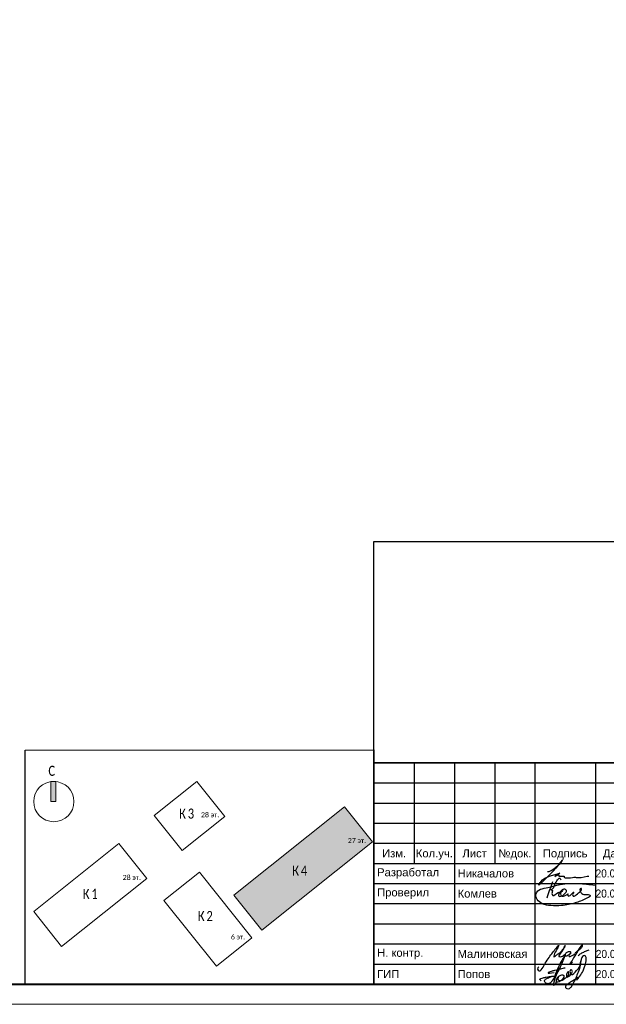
# Model space of a CAD drawing. Header units: millimetres. Extents: x -816133 to 919604, y 87941 to 147341.
# Tile 165 of 256: x 81166 to 95738, y 87941 to 112398. Entities that reach past the tile are written whole.
import ezdxf
from ezdxf.enums import TextEntityAlignment as Align

# ---------------------------------------------------------------- set-up
doc = ezdxf.new("R2010")
doc.units = ezdxf.units.MM
doc.layers.get('Defpoints').update_dxf_attribs({"color": 252})
for name, color, linetype, lineweight in [('DB CP Оформление', 7, 'Continuous', 25), ('Рамка', 7, 'Continuous', 18), ('Типовые аннотации', 252, 'Continuous', 5)]:
    doc.layers.add(name, color=color, linetype=linetype, lineweight=lineweight)
doc.layers.add('DB CP Подписи', color=7, linetype='Continuous', lineweight=25, true_color=0x0a45f5)
doc.layers.add('формат', color=250, linetype='Continuous')
doc.styles.add('Arial', font='arial.ttf', dxfattribs={"width": 0.9, "height": 699.9999999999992})
doc.styles.add('Calibri Light_10', font='calibril.ttf', dxfattribs={"height": 1})
doc.styles.add('Calibri Light_9', font='isocpeur.ttf', dxfattribs={"width": 0.8, "height": 2})
doc.styles.add('CP.Text', font='arial.ttf')
doc.styles.add('CP.Text дата', font='arial.ttf', dxfattribs={"width": 0.9})

# ---------------------------------------------------------------- blocks, each defined once
blk = doc.blocks.new('*U1162')
at = {"color": 0, "lineweight": 0}
blk.add_lwpolyline([(-841, 3.464264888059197e-14), (6.661338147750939e-14, 6.661338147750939e-14), (-1.377945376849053e-14, 594.0000000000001), (-841.0000000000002, 594.0000000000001)], close=True, dxfattribs=at)
at = {"lineweight": 40}
blk.add_lwpolyline([(-821, 5.000000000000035), (-4.999999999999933, 5.000000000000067), (-5.000000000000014, 589.0000000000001), (-821.0000000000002, 589.0000000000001)], close=True, dxfattribs=at)
at = {"style": 'Arial', "width": 0.9, "flags": 8}
blk.add_attdef('FORMAT', (-36.87188609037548, 1.257088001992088), '', height=2.8, dxfattribs=at)
blk = doc.blocks.new('0_AS_SLK8_BUG_2000 - 0_AS_SLK8_BUG_2000-4294039-Надземная часть_ Корпус 4_ План 1 этажа на отм__0_050_ 0_000_0-0_090_-0_300_-0_450')
at = {"layer": 'Типовые аннотации'}
blk.add_hatch(color=256, dxfattribs=at).paths.add_polyline_path([(-64.89341031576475, 34.73339586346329), (-65.89341031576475, 34.73339586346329), (-65.89341031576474, 38.73339586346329), (-64.89341031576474, 38.73339586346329)])
at = {"layer": 'Типовые аннотации', "true_color": 0xc0c0c0}
blk.add_hatch(color=9, dxfattribs=at).paths.add_polyline_path([(-29.50047435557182, 16.15685182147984), (-7.517170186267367, 33.65954697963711), (-1.973611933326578, 26.69686345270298), (-23.95691610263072, 9.194168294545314)])
at = {"layer": 'Типовые аннотации'}
for p, q in [((-64.89341031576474, 38.73339586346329), (-65.89341031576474, 38.73339586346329)), ((-65.89341031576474, 38.73339586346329), (-65.89341031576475, 34.73339586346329)), ((-64.89341031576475, 34.73339586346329), (-64.89341031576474, 38.73339586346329)), ((-65.89341031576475, 34.73339586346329), (-64.89341031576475, 34.73339586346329)), ((-7.517170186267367, 33.65954697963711), (-29.50047435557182, 16.15685182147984)), ((-1.973611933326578, 26.69686345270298), (-7.517170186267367, 33.65954697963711)), ((-23.95691610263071, 9.194168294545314), (-1.973611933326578, 26.69686345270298)), ((-29.50047435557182, 16.15685182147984), (-23.95691610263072, 9.194168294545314))]:
    blk.add_line(p, q, dxfattribs=at)
at = {"layer": 'Типовые аннотации', "color": 8, "true_color": 0x808080}
for p, q in [((-36.8660808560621, 38.73339586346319), (-45.35429616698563, 31.97523776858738)), ((-31.32252260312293, 31.77071233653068), (-36.8660808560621, 38.73339586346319)), ((-7.517170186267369, 33.65954697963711), (-29.50047435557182, 16.15685182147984)), ((-1.973611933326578, 26.69686345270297), (-7.517170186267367, 33.65954697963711)), ((-45.35429616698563, 31.97523776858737), (-39.81073791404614, 25.012554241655)), ((-39.81073791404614, 25.012554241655), (-31.32252260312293, 31.77071233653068)), ((-52.35609507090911, 26.40053658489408), (-69.29341031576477, 12.91536332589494)), ((-46.8125368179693, 19.4378530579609), (-52.35609507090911, 26.40053658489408)), ((-23.95691610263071, 9.194168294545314), (-1.973611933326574, 26.69686345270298)), ((-36.33025549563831, 20.72135777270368), (-43.4102876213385, 15.08436876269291)), ((-25.91272608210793, 7.636989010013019), (-36.33025549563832, 20.72135777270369)), ((-63.7498520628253, 5.952679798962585), (-46.8125368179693, 19.4378530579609)), ((-29.50047435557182, 16.15685182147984), (-23.95691610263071, 9.194168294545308)), ((-43.4102876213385, 15.08436876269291), (-32.99275820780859, 2.000000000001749)), ((-69.29341031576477, 12.91536332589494), (-63.7498520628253, 5.952679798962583)), ((-32.9927582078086, 2.000000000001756), (-25.91272608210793, 7.63698901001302))]:
    blk.add_line(p, q, dxfattribs=at)
at = {"layer": 'Типовые аннотации'}
blk.add_circle((-65.29341031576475, 34.73339586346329), 3.999999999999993, dxfattribs=at)
at = {"layer": 'Типовые аннотации', "attachment_point": 1}
for s, insert, char_height, width, style in [('\\fCalibri Light|b0|i0|c204|p34|;C', (-66.37824129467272, 41.84007573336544), 2, 2.0843875, 'Calibri Light_9'), ('27 ', (-6.864468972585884, 27.4772806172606), 1, 2.32489375, 'Calibri Light_10'), ('эт', (-4.946239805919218, 27.4772806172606), 1, 1.603375, 'Calibri Light_10'), ('\\fCalibri Light|b0|i0|c204|p34|;.', (-3.623323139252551, 27.4772806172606), 1, 0.4810124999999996, 'Calibri Light_10'), ('\\fCalibri Light|b0|i0|c204|p34|;К', (-17.92569001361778, 22.00657472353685), 2, 2.0843875, 'Calibri Light_9'), ('\\fCalibri Light|b0|i0|c204|p34|;4', (-16.20589834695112, 22.00657472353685), 2, 1.92405, 'Calibri Light_9')]:
    blk.add_mtext(s, dxfattribs=dict(at, insert=insert, char_height=char_height, width=width, style=style))
at = {"layer": 'Типовые аннотации', "color": 8, "true_color": 0x808080, "attachment_point": 1}
for s, insert, char_height, width, style in [('\\fCalibri Light|b0|i0|c204|p34|;К', (-40.39984909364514, 33.33828071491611), 2, 2.0843875, 'Calibri Light_9'), ('\\fCalibri Light|b0|i0|c204|p34|;3', (-38.68005742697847, 33.33828071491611), 2, 1.92405, 'Calibri Light_9'), ('28 ', (-36.04619677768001, 32.60764187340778), 1, 2.32489375, 'Calibri Light_10'), ('эт', (-34.12796761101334, 32.60764187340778), 1, 1.603375, 'Calibri Light_10'), ('\\fCalibri Light|b0|i0|c204|p34|;.', (-32.80505094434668, 32.60764187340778), 1, 0.4810124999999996, 'Calibri Light_10'), ('27 ', (-6.864468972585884, 27.4772806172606), 1, 2.32489375, 'Calibri Light_10'), ('эт', (-4.946239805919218, 27.4772806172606), 1, 1.603375, 'Calibri Light_10'), ('\\fCalibri Light|b0|i0|c204|p34|;.', (-3.623323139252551, 27.4772806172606), 1, 0.4810124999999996, 'Calibri Light_10'), ('\\fCalibri Light|b0|i0|c204|p34|;К', (-17.92569001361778, 22.00657472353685), 2, 2.0843875, 'Calibri Light_9'), ('\\fCalibri Light|b0|i0|c204|p34|;4', (-16.20589834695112, 22.00657472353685), 2, 1.92405, 'Calibri Light_9'), ('28 ', (-51.60674181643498, 20.15287817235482), 1, 2.32489375, 'Calibri Light_10'), ('эт', (-49.68851264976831, 20.15287817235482), 1, 1.603375, 'Calibri Light_10'), ('\\fCalibri Light|b0|i0|c204|p34|;.', (-48.36559598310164, 20.15287817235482), 1, 0.4810124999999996, 'Calibri Light_10'), ('\\fCalibri Light|b0|i0|c204|p34|;К', (-59.55569245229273, 17.38921328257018), 2, 2.0843875, 'Calibri Light_9'), ('\\fCalibri Light|b0|i0|c204|p34|;1', (-57.83590078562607, 17.38921328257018), 2, 1.92405, 'Calibri Light_9'), ('\\fCalibri Light|b0|i0|c204|p34|;К', (-36.69054182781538, 12.9809562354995), 2, 2.0843875, 'Calibri Light_9'), ('\\fCalibri Light|b0|i0|c204|p34|;2', (-34.97075016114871, 12.9809562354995), 2, 1.92405, 'Calibri Light_9'), ('6 ', (-30.11289359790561, 8.335616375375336), 1, 1.36286875, 'Calibri Light_10'), ('эт', (-28.98841443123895, 8.335616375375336), 1, 1.603375, 'Calibri Light_10'), ('\\fCalibri Light|b0|i0|c204|p34|;.', (-27.66549776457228, 8.335616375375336), 1, 0.4810125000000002, 'Calibri Light_10')]:
    blk.add_mtext(s, dxfattribs=dict(at, insert=insert, char_height=char_height, width=width, style=style))
blk = doc.blocks.new('Попов')
at = {"layer": 'DB CP Подписи', "color": 160, "true_color": 0x0a45f5}
for points in [[(7.394956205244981, 7.032094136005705), (4.284556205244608, 0.8400941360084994), (3.982156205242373, 0.4944941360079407), (3.665356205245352, 0.2583778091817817), (3.190156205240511, 0.09837780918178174), (2.801356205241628, 0.2064941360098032), (2.509696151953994, 0.451294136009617), (2.383756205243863, 0.7680941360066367), (2.429696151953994, 0.9984941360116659), (2.62855620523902, 1.243294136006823), (3.319756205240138, 1.603294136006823), (3.895756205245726, 1.848094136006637), (4.370956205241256, 1.992094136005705), (4.918156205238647, 1.992094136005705)], [(5.979696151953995, 4.069175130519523), (4.859696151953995, -0.1216221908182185), (5.311356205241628, 0.624094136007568), (5.311356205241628, 0.8688941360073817), (5.624396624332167, 1.697142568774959), (6.247356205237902, 2.150494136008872), (6.650556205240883, 2.323294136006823), (6.909756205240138, 2.323294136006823), (7.125756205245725, 2.150494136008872), (7.125756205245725, 1.747294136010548), (6.82335620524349, 1.243294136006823), (6.333756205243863, 0.7968941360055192), (5.714556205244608, 0.5088941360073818), (5.412156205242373, 0.5952941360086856), (5.49855620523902, 1.286494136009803), (5.817585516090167, 1.879286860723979), (5.714556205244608, 1.286494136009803), (5.829756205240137, 0.9552941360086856), (6.146556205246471, 0.8832941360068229), (6.794556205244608, 1.012894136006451), (7.528956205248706, 1.459294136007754), (8.119356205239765, 2.064094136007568), (8.407356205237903, 2.510494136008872), (8.407356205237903, 2.899294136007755), (8.320956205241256, 3.028894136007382), (8.090556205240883, 2.956894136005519), (7.816956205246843, 2.366494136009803), (7.816956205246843, 1.963294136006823), (7.989756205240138, 1.776094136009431), (8.364156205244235, 1.891294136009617), (8.82495620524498, 2.323294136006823), (9.055356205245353, 2.697694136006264), (9.271356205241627, 3.302494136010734), (9.012156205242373, 3.561694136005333), (8.882556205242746, 3.561694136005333), (8.709696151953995, 3.3600941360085), (8.709696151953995, 2.978377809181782), (9.039696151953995, 2.408377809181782), (10.349696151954, 3.378377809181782), (11.11969615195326, 4.410259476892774), (11.27818451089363, 5.133235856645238), (11.35539592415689, 5.654323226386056), (11.38831620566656, 5.819447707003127), (11.35539592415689, 5.654323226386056)], [(7.394956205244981, 7.032094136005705), (6.962956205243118, 6.427294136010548), (4.918156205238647, 1.992094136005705)], [(8.094156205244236, 0.03369413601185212), (8.828556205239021, 0.5520941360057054), (9.980556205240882, 1.272094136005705), (10.85895620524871, 1.761694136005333), (10.41255620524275, 1.084894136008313), (11.57895620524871, 2.611294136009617), (12.16935620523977, 3.84969413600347), (12.471756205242, 4.713694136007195), (12.629696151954, 5.419294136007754), (12.689696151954, 6.2400941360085), (12.54375620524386, 6.945694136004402), (12.34215620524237, 7.075294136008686), (12.03975620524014, 7.075294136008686), (11.64969615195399, 6.6000941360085), (11.379696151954, 5.779294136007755), (11.21895620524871, 4.728094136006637), (10.72935620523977, 3.014494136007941), (9.418956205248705, 0.0336941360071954)], [(3.521356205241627, 2.971294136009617), (3.294445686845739, 2.859738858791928), (4.789696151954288, 2.859738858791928)], [(3.521356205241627, 2.971294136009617), (4.126156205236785, 3.244894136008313), (4.932556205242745, 3.475294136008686), (6.444556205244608, 3.835294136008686), (7.495756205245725, 4.080094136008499)], [(1.534156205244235, 0.8688941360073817), (1.303756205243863, 1.041694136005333), (1.217356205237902, 1.214494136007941), (1.447756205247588, 1.416094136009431), (2.038156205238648, 1.603294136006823), (2.815756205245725, 1.761694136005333), (3.506956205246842, 1.876894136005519), (4.357209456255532, 1.989153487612), (4.918156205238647, 1.992094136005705)]]:
    blk.add_spline(points, degree=3, dxfattribs=at)
at = {"layer": 'DB CP Подписи'}
blk.add_spline([(8.094156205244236, 0.03369413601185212), (7.791756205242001, -0.2544480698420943), (7.618956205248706, -0.4847058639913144), (7.618956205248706, -0.8015058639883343), (7.950156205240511, -1.060705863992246), (8.569356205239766, -1.060705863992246), (8.943756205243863, -0.7583058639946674), (9.116556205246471, -0.4991058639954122), (9.418956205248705, 0.0336941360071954)], degree=3, dxfattribs=at)
blk = doc.blocks.new('A$Cf51998ab')
at = {"layer": 'DB CP Подписи'}
for points in [[(2.024743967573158, 7.175397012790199), (0.02474396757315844, 3.175397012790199), (2.524743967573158, 0.1753970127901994), (9.524743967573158, 6.675397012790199), (17.02474396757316, 19.1753970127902), (23.52474396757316, 28.6753970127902), (29.02474396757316, 35.6753970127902), (35.52474396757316, 43.6753970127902), (36.52474396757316, 44.6753970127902), (30.02474396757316, 30.6753970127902), (28.52474396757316, 26.1753970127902), (28.52474396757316, 25.1753970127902), (31.52474396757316, 26.6753970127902), (36.02474396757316, 30.1753970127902), (43.52474396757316, 36.1753970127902), (45.52474396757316, 39.1753970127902), (47.52474396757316, 42.6753970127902), (47.52474396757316, 43.1753970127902), (48.02474396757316, 44.1753970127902), (40.52474396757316, 31.1753970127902), (37.52474396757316, 25.6753970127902), (40.52474396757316, 25.1753970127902), (47.02474396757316, 28.6753970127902), (47.52474396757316, 29.1753970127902)], [(66.52474396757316, 31.6753970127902), (75.02474396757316, 39.1753970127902), (79.02474396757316, 43.6753970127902), (79.52474396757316, 46.6753970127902), (75.02474396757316, 41.6753970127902), (69.02474396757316, 32.6753970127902), (61.02474396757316, 18.6753970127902), (57.02474396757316, 11.6753970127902), (61.52474396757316, 15.6753970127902)], [(71.80259313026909, 27.23596012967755), (75.18207571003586, 30.02247973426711), (81.43411698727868, 33.40007838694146), (87.77064376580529, 36.27103771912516), (91.06563812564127, 37.45319772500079)], [(57.52474396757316, 34.1753970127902), (54.52474396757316, 34.1753970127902), (50.02474396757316, 31.1753970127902), (49.52474396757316, 26.1753970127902), (54.02474396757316, 27.6753970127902), (56.02474396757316, 29.1753970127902), (58.02474396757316, 33.1753970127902), (57.52474396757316, 34.1753970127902)], [(59.02474396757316, 30.6753970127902), (55.49455854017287, 28.71229258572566), (55.52474396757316, 25.6753970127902), (57.52474396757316, 25.6753970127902), (62.02474396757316, 27.6753970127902), (65.02474396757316, 29.6753970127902), (65.52474396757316, 30.1753970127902)]]:
    blk.add_spline(points, degree=3, dxfattribs=at)
blk = doc.blocks.new('A$C5BE547C8')
at = {"layer": 'DB CP Подписи', "color": 160, "true_color": 0x0a45f5}
for points in [[(553.6754189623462, 292.4671654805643), (541.1363445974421, 294.8536106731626), (543.5881781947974, 221.3447915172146), (618.3679039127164, 188.8783703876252), (688.8570107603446, 181.5274854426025), (702.341915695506, 169.2760206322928), (655.1448083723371, 128.8461685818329), (445.8771119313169, 43.72502877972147), (210.5232081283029, -1.356840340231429), (25.1820216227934, -2.336883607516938), (-119.9528827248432, 30.00445333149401), (-207.229957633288, 105.4676031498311), (-226.8427679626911, 202.491644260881), (-177.8107121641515, 263.2541753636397), (-54.24994114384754, 301.4757719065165), (189.9297362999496, 360.2782164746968), (498.8316938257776, 377.9189649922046), (787.0024744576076, 349.3846527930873)], [(-36.17550682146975, 134.4371501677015), (61.71678818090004, 412.4869762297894)], [(12.77064067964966, 273.4620631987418), (54.9465189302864, 284.4855278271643), (94.154754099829, 355.2698806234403), (190.2780455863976, 461.4464249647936), (197.8667517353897, 439.9583000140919)], [(12.77064067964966, 273.4620631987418), (53.68175455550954, 259.2054039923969), (47.35787273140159, 207.3811667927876), (60.00563637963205, 173.2529950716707), (97.94904722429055, 183.3650324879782)], [(97.94904722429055, 183.3650324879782), (177.0679458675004, 224.8184770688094), (161.8986921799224, 163.5096667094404), (207.1457470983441, 161.4226177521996), (266.314922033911, 204.5548820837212), (296.9437179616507, 255.3396693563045), (253.785020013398, 280.3842265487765), (197.7158576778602, 243.8061435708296), (177.076149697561, 224.897245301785)], [(240.4512582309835, 278.160545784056), (216.6761126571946, 242.9138925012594), (193.0570860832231, 200.9501308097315), (214.3763311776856, 163.8837520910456), (260.4151262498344, 165.1061032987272), (324.2741268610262, 195.7046833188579), (317.2758679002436, 178.2197674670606), (323.3993369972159, 165.9803596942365), (371.5122399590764, 186.0879841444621), (421.3747226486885, 228.0517155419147), (401.2547955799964, 186.9622102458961), (414.3764636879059, 162.4833644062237), (464.2389463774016, 183.4652452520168), (539.4700353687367, 247.2851138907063), (556.5207641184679, 274.5734312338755), (553.6754189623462, 292.4671654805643)]]:
    blk.add_spline(points, degree=3, dxfattribs=at)
blk = doc.blocks.new('Никачалов')
blk.add_lwpolyline([(-307.2528087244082, -10.52482762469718), (-266.7209943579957, -10.52482762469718), (-217.2917009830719, 12.19796214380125), (-151.053767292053, 56.65713122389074), (-104.5903002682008, 97.1639252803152), (-42.3079472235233, 148.5397506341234), (-2.762450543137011, 181.1417946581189), (25.90605847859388, 213.7455219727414), (43.7010164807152, 235.4819012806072), (55.56432182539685, 255.2404097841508), (61.49597449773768, 269.0720390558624), (48.64291482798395, 267.0958515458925), (20.96416013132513, 227.5771512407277), (-26.48906123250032, 171.2625404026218), (-43.29770154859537, 147.551656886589), (-106.566372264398, 73.45304175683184), (-171.8145516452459, 1.330614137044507), (-320.1058683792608, -151.8054015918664), (-406.1148320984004, -241.7118334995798), (-487.1818974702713, -312.8461673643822), (-518.8162328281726, -343.4720238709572), (-528.703466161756, -345.4482113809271), (-526.7239574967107, -334.5808633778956), (-516.8401608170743, -316.7968590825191), (-494.0998678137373, -283.2067213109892), (-477.294664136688, -261.4703420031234), (-435.7730954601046, -217.0111729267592), (-400.1831794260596, -188.3598206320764), (-362.6171914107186, -168.6013121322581), (-318.1297963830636, -150.8173078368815), (-234.0969046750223, -118.213580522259), (-154.0195936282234, -90.55032198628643), (-5.728276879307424, -52.01971543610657), (-125.3510846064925, -134.0213973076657), (-130.2929829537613, -133.0333035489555), (-128.316910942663, -131.0571160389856), (-95.39726961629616, -111.8204287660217), (-59.85203000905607, -95.76348443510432), (-27.71938084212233, -87.49177623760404), (-25.77080201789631, -90.41229184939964), (-29.66795968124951, -102.5757764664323), (-30.15252690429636, -110.3610126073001), (-29.17995580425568, -115.7122051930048), (-24.3102270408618, -121.0650810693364), (-17.49535610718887, -123.4974413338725), (-8.24390245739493, -125.9314848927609), (2.468126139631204, -127.3909010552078), (14.15272583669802, -127.3909010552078), (101.7906602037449, -127.3909010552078), (105.0348549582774, -129.2711407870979), (104.8664592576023, -152.815378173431), (110.9218312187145, -158.3651994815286), (128.4246742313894, -163.9133375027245), (156.4780234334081, -166.202617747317), (264.0107071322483, -165.9518068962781), (307.6251938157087, -158.1497378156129), (346.3905716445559, -151.961947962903), (383.8122205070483, -151.961947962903), (403.5351374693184, -158.7119581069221), (436.9152894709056, -161.67118948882), (526.11689822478, -161.927050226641), (598.5373598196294, -138.5208429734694), (676.6111056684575, -125.8742528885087), (713.761259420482, -126.4129070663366)])
blk = doc.blocks.new('ауацуа')
at = {"layer": 'DB CP Оформление'}
for p, q in [((-901444.4389830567, -47611.55045884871), (-882944.4389830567, -47611.55045884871)), ((-901444.4389830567, -53111.55045884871), (-901444.4389830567, -47611.55045884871)), ((-900444.4389830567, -47611.55045884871), (-900444.4389830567, -50111.55045884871)), ((-899444.4389830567, -47611.55045884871), (-899444.4389830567, -53111.55045884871)), ((-898444.4389830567, -47611.55045884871), (-898444.4389830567, -50111.55045884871)), ((-897444.4389830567, -47611.55045884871), (-897444.4389830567, -53111.55045884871)), ((-895944.4389830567, -47611.55045884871), (-895944.4389830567, -53111.55045884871)), ((-901444.4389830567, -48111.55045884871), (-894944.4389830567, -48111.55045884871)), ((-901444.4389830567, -48611.55045884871), (-894944.4389830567, -48611.55045884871)), ((-901444.4389830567, -49111.55045884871), (-894944.4389830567, -49111.55045884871)), ((-901444.4389830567, -49611.55045884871), (-894944.4389830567, -49611.55045884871)), ((-901444.4389830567, -50111.55045884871), (-882944.4389830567, -50111.55045884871)), ((-901444.4389830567, -50611.55045884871), (-894944.4389830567, -50611.55045884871)), ((-901444.4389830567, -51111.55045884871), (-894944.4389830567, -51111.55045884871)), ((-901444.4389830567, -51611.55045884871), (-894944.4389830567, -51611.55045884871)), ((-901444.4389830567, -52111.55045884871), (-894944.4389830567, -52111.55045884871)), ((-901444.4389830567, -52611.55045884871), (-894944.4389830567, -52611.55045884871)), ((-901444.4389830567, -53111.55045884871), (-882944.4389830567, -53111.55045884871))]:
    blk.add_line(p, q, dxfattribs=at)
at = {"layer": 'DB CP Подписи'}
blk.add_blockref('Никачалов', (-896824.2117446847, -50303.85781468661), dxfattribs=at)
at = {"layer": 'DB CP Подписи', "color": 160, "true_color": 0x0a45f5, "xscale": 1.445624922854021, "yscale": 1.445624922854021, "zscale": 1.445624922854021}
blk.add_blockref('A$C5BE547C8', (-897091.0831624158, -51157.1531102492), dxfattribs=at)
at = {"layer": 'DB CP Подписи'}
for name, p, xscale, yscale, zscale in [('A$Cf51998ab', (-897379.3541802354, -52782.28930560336), 14.0625, 14.0625, 14.0625), ('Попов', (-897444.4389830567, -53111.55045884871), 100, 100, 100)]:
    blk.add_blockref(name, p, dxfattribs=dict(at, xscale=xscale, yscale=yscale, zscale=zscale))
at = {"layer": 'DB CP Оформление', "style": 'CP.Text'}
for s, p in [('Изм.', (-900944.4389830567, -49861.55045884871)), ('Кол.уч.', (-899944.4389830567, -49861.55045884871)), ('Лист', (-898944.4389830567, -49861.55045884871)), ('№док.', (-897944.4389830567, -49861.55045884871)), ('Подпись', (-896694.4389830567, -49861.55045884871)), ('Дата', (-895444.4389830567, -49861.55045884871))]:
    blk.add_text(s, height=200, dxfattribs=at).set_placement(p, align=Align.MIDDLE_CENTER)
at = {"layer": 'DB CP Оформление', "char_height": 200}
for s, insert, width, attachment_point, style in [(' Разработал', (-901444.4389830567, -50361.55045884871), 1999.999999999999, 4, 'CP.Text'), (' Никачалов', (-899444.4389830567, -50361.55045884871), 1999.999999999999, 4, 'CP.Text'), ('20.09.25', (-895450.4190462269, -50361.55045884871), 1000, 5, 'CP.Text дата'), (' Проверил', (-901444.4389830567, -50861.55045884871), 1999.999999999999, 4, 'CP.Text'), (' Комлев', (-899444.4389830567, -50861.55045884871), 1999.999999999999, 4, 'CP.Text'), ('20.09.25', (-895450.4190462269, -50861.55045884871), 1000, 5, 'CP.Text дата'), (' Н. контр.', (-901444.4389830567, -52361.55045884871), 1999.999999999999, 4, 'CP.Text'), (' Малиновская', (-899444.4389830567, -52361.55045884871), 1999.999999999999, 4, 'CP.Text'), ('20.09.25', (-895444.4389830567, -52361.55045884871), 1000, 5, 'CP.Text дата'), (' ГИП', (-901444.4389830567, -52861.55045884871), 1999.999999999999, 4, 'CP.Text'), (' Попов', (-899444.4389830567, -52861.55045884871), 1999.999999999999, 4, 'CP.Text'), ('20.09.25', (-895444.4389830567, -52861.55045884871), 1000, 5, 'CP.Text дата')]:
    blk.add_mtext(s, dxfattribs=dict(at, insert=insert, width=width, attachment_point=attachment_point, style=style))

msp = doc.modelspace()

# ---------------------------------------------------------------- linework, layer by layer
at = {"layer": 'Defpoints'}
msp.add_line((89966.53351374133, 93941.01673469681), (89966.53351374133, 99441.01673469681), dxfattribs=at)
for points in [[(89966.5335845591, 99441.01668652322), (108466.5335845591, 99441.01668652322), (108466.5335845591, 93941.0166865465), (89966.5335845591, 93941.0166865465)], [(89966.5335845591, 93941.0166865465), (108466.5335845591, 93941.0166865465), (108466.5335845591, 88441.01668656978), (89966.5335845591, 88441.01668656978)]]:
    msp.add_lwpolyline(points, close=True, dxfattribs=at)
at = {"layer": 'Defpoints', "color": 3, "lineweight": 30}
msp.add_lwpolyline([(81303.5335845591, 94252.01668656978), (89966.5335845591, 94263.01668656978), (89966.5335845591, 88441.01668656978), (81303.5335845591, 88430.01668656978)], close=True, dxfattribs=at)
at = {"layer": 'Рамка'}
msp.add_line((89966.5335845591, 88441.01668656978), (108466.5335845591, 88441.01668656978), dxfattribs=at)

# ---------------------------------------------------------------- block references
msp.add_blockref('ауацуа', (991410.9725676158, 141552.5671454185))
at = {"layer": 'Типовые аннотации', "xscale": 125, "yscale": 125, "zscale": 125}
msp.add_blockref('0_AS_SLK8_BUG_2000 - 0_AS_SLK8_BUG_2000-4294039-Надземная часть_ Корпус 4_ План 1 этажа на отм__0_050_ 0_000_0-0_090_-0_300_-0_450', (90176.01355024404, 88635.59268989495), dxfattribs=at)
at = {"layer": 'формат', "xscale": 100, "yscale": 100, "zscale": 100}
msp.add_blockref('*U1162', (108966.5335845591, 87941.01668656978), dxfattribs=at)

doc.saveas('drawing.dxf')
